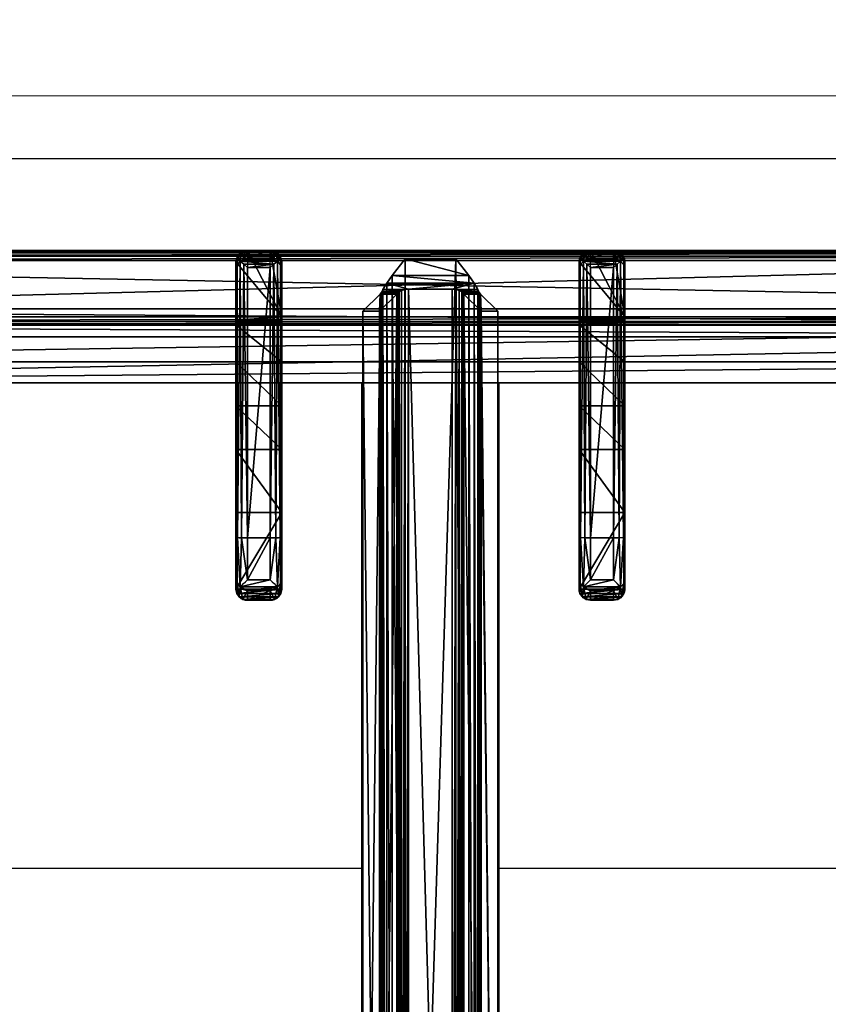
# Model space of a CAD drawing. Header units: millimetres. Extents: x 103872 to 294171, y 5570 to 32737.
# Tile 30 of 117: x 107233 to 107410, y 11869 to 12084. Entities that reach past the tile are written whole.
import ezdxf

# ---------------------------------------------------------------- set-up
doc = ezdxf.new("R2010")
doc.units = ezdxf.units.MM
doc.header["$LTSCALE"] = 2.5
doc.linetypes.add('CONTINUA', pattern=[0])
doc.layers.add('CKD Equipments', color=252, linetype='Continuous', lineweight=0)
doc.layers.add('Dimension', color=40, linetype='Continuous', lineweight=0)
for name, color, linetype in [('IQ_200_3D', 1, 'Continuous'), ('IQ_204_2D', 7, 'CONTINUA'), ('IQ_204_3D', 7, 'Continuous')]:
    doc.layers.add(name, color=color, linetype=linetype)

# ---------------------------------------------------------------- blocks, each defined once
blk = doc.blocks.new('ELECTROLUX-MC7-TOPFYERBRURNERS4')
at = {"layer": 'IQ_200_3D', "color": 8, "invisible_edges": 5}
blk.add_3dface([(800, -80.5, 900), (779.66, -117.26, 900), (779.66, -619.74, 900), (800, -655, 900)], dxfattribs=at)
at = {"layer": 'IQ_204_2D', "color": 8}
for p, q in [((780, -651.5), (780, -85.5)), ((708.09, -326), (705.96, -326)), ((708.09, -326), (717.24, -326)), ((717.24, -326), (777.53, -326)), ((703.52, -333.5), (703.52, -328.5)), ((703.52, -328.5), (705.63, -328.5)), ((705.63, -328.5), (705.63, -333.5)), ((717.19, -328.5), (707.98, -328.5)), ((707.98, -333.5), (707.98, -328.5)), ((717.19, -328.5), (717.19, -333.5)), ((778, -328.5), (717.19, -328.5)), ((778, -328.5), (778, -333.5)), ((780, -328.5), (780, -333.5)), ((780, -328.5), (780, -333.5)), ((705.63, -333.5), (703.52, -333.5)), ((707.98, -333.5), (717.19, -333.5)), ((717.19, -333.5), (778, -333.5)), ((705.96, -336), (708.09, -336)), ((717.24, -336), (708.09, -336)), ((777.53, -336), (717.24, -336)), ((605, -353.5), (751.02, -353.5)), ((605, -383.5), (751.02, -383.5)), ((705.96, -401), (708.09, -401)), ((717.24, -401), (708.09, -401)), ((777.53, -401), (717.24, -401)), ((703.52, -403.5), (703.52, -408.5)), ((705.63, -403.5), (703.52, -403.5)), ((705.63, -408.5), (705.63, -403.5)), ((707.98, -403.5), (717.19, -403.5)), ((707.98, -403.5), (707.98, -408.5)), ((717.19, -403.5), (778, -403.5)), ((717.19, -408.5), (717.19, -403.5)), ((778, -408.5), (778, -403.5)), ((780, -408.5), (780, -403.5)), ((780, -408.5), (780, -403.5)), ((703.52, -408.5), (705.63, -408.5)), ((717.19, -408.5), (707.98, -408.5)), ((778, -408.5), (717.19, -408.5)), ((708.09, -411), (705.96, -411)), ((708.09, -411), (717.24, -411)), ((717.24, -411), (777.53, -411))]:
    blk.add_line(p, q, dxfattribs=at)
blk.add_lwpolyline([(751.02, -112.48), (448.98, -112.48), (448.98, -624.52), (751.02, -624.52)], close=True, dxfattribs=at)
for points in [[(555, -353.5), (555, -222.25, -1), (645, -222.25), (645, -353.5)], [(645, -383.5), (645, -512.25, -1), (555, -512.25), (555, -383.5)]]:
    blk.add_lwpolyline(points, format="xyb", dxfattribs=at)
for centre, major_axis, ratio, start_param, end_param in [((708.09, -328.5), (1.92, 1.92), 0.8391, 1.592613, 2.268928), ((708.09, -328.5), (0, 2.5), 0.84544, 0, 0.894481), ((708.09, -328.5), (-2.5, 2.5), 0.02182, 0.872665, 1.54898), ((717.24, -328.5), (0, 2.5), 0.02182, 0, 1.570796), ((777.53, -328.5), (0, 2.5), 0.948965, -0.895145, 0), ((708.09, -333.5), (-1.92, 1.92), 0.8391, 0.872665, 1.54898), ((708.09, -333.5), (2.5, 2.5), 0.02182, 1.592613, 2.268928), ((717.24, -333.5), (0, 2.5), 0.02182, 1.570796, 3.141593), ((708.09, -333.5), (0, 2.5), 0.84544, 2.247111, 3.141593), ((777.53, -333.5), (0, 2.5), 0.948965, 3.141593, 4.036737)]:
    blk.add_ellipse(centre, major_axis=major_axis, ratio=ratio, start_param=start_param, end_param=end_param, dxfattribs=at)
at = {"layer": 'IQ_204_2D', "color": 8, "extrusion": (0, 0, -1)}
for centre, major_axis, ratio, start_param, end_param in [((708.09, -403.5), (1.92, 1.92), 0.8391, 4.014257, 4.690572), ((708.09, -403.5), (0, 2.5), 0.84544, -0.894481, 0), ((708.09, -403.5), (-2.5, 2.5), 0.02182, 4.734206, 5.410521), ((717.24, -403.5), (0, 2.5), 0.02182, 4.712389, 6.283185), ((777.53, -403.5), (0, 2.5), 0.948965, 0, 0.895145), ((708.09, -408.5), (-1.92, 1.92), 0.8391, 4.734206, 5.410521), ((708.09, -408.5), (2.5, 2.5), 0.02182, 4.014257, 4.690572), ((717.24, -408.5), (0, 2.5), 0.02182, 3.141593, 4.712389), ((708.09, -408.5), (0, 2.5), 0.84544, 3.141593, 4.036074), ((777.53, -408.5), (0, 2.5), 0.948965, 2.246448, 3.141593)]:
    blk.add_ellipse(centre, major_axis=major_axis, ratio=ratio, start_param=start_param, end_param=end_param, dxfattribs=at)
at = {"layer": 'IQ_204_2D', "color": 8}
for points, knots in [([(705.96, -326), (705.81, -326), (705.65, -326.01), (705.34, -326.08), (705.18, -326.13), (704.88, -326.25), (704.74, -326.33), (704.47, -326.52), (704.35, -326.62), (704.13, -326.84), (704.03, -326.97), (703.85, -327.24), (703.77, -327.39), (703.65, -327.7), (703.6, -327.86), (703.54, -328.18), (703.52, -328.34), (703.52, -328.5)], [3.776921, 3.776921, 3.776921, 3.776921, 4.248957, 4.248957, 4.720993, 4.720993, 5.193029, 5.193029, 5.665065, 5.665065, 6.135831, 6.135831, 6.606596, 6.606596, 7.077361, 7.077361, 7.548126, 7.548126, 7.548126, 7.548126]), ([(779.38, -326.94), (779.21, -327.14), (779.01, -327.37), (778.67, -327.75), (778.53, -327.9), (778.26, -328.21), (778.13, -328.36), (778, -328.5)], [11.858599, 11.858599, 11.858599, 11.858599, 12.773425, 12.773425, 13.35037, 13.35037, 13.927314, 13.927314, 13.927314, 13.927314]), ([(780, -328.5), (779.99, -328.36), (779.97, -328.21), (779.91, -327.9), (779.86, -327.75), (779.69, -327.37), (779.55, -327.14), (779.38, -326.94)], [0, 0, 0, 0, 0.576945, 0.576945, 1.153889, 1.153889, 2.068716, 2.068716, 2.068716, 2.068716]), ([(703.52, -333.5), (703.52, -333.66), (703.54, -333.82), (703.6, -334.14), (703.65, -334.3), (703.77, -334.61), (703.85, -334.76), (704.03, -335.03), (704.13, -335.16), (704.35, -335.38), (704.47, -335.48), (704.74, -335.67), (704.88, -335.75), (705.18, -335.87), (705.34, -335.92), (705.65, -335.98), (705.81, -336), (705.96, -336)], [15.096253, 15.096253, 15.096253, 15.096253, 15.567018, 15.567018, 16.037783, 16.037783, 16.508548, 16.508548, 16.979314, 16.979314, 17.45135, 17.45135, 17.923386, 17.923386, 18.395422, 18.395422, 18.867458, 18.867458, 18.867458, 18.867458]), ([(778, -333.5), (778.13, -333.64), (778.26, -333.79), (778.53, -334.09), (778.67, -334.25), (779.01, -334.63), (779.21, -334.86), (779.38, -335.06)], [0, 0, 0, 0, 0.576945, 0.576945, 1.153889, 1.153889, 2.068716, 2.068716, 2.068716, 2.068716]), ([(779.38, -335.06), (779.55, -334.86), (779.69, -334.63), (779.86, -334.25), (779.91, -334.09), (779.97, -333.79), (779.99, -333.64), (780, -333.5)], [11.858599, 11.858599, 11.858599, 11.858599, 12.773425, 12.773425, 13.35037, 13.35037, 13.927314, 13.927314, 13.927314, 13.927314]), ([(703.52, -403.5), (703.52, -403.34), (703.54, -403.18), (703.6, -402.86), (703.65, -402.7), (703.77, -402.39), (703.85, -402.24), (704.03, -401.97), (704.13, -401.84), (704.35, -401.62), (704.47, -401.52), (704.74, -401.33), (704.88, -401.25), (705.18, -401.13), (705.34, -401.08), (705.65, -401.02), (705.81, -401), (705.96, -401)], [15.096253, 15.096253, 15.096253, 15.096253, 15.567018, 15.567018, 16.037783, 16.037783, 16.508548, 16.508548, 16.979314, 16.979314, 17.45135, 17.45135, 17.923386, 17.923386, 18.395422, 18.395422, 18.867458, 18.867458, 18.867458, 18.867458]), ([(778, -403.5), (778.13, -403.36), (778.26, -403.21), (778.53, -402.91), (778.67, -402.75), (779.01, -402.37), (779.21, -402.14), (779.38, -401.94)], [0, 0, 0, 0, 0.576945, 0.576945, 1.153889, 1.153889, 2.068716, 2.068716, 2.068716, 2.068716]), ([(779.38, -401.94), (779.55, -402.14), (779.69, -402.37), (779.86, -402.75), (779.91, -402.91), (779.97, -403.21), (779.99, -403.36), (780, -403.5)], [11.858599, 11.858599, 11.858599, 11.858599, 12.773425, 12.773425, 13.35037, 13.35037, 13.927314, 13.927314, 13.927314, 13.927314]), ([(705.96, -411), (705.81, -411), (705.65, -410.99), (705.34, -410.92), (705.18, -410.87), (704.88, -410.75), (704.74, -410.67), (704.47, -410.48), (704.35, -410.38), (704.13, -410.16), (704.03, -410.03), (703.85, -409.76), (703.77, -409.61), (703.65, -409.3), (703.6, -409.14), (703.54, -408.82), (703.52, -408.66), (703.52, -408.5)], [3.776921, 3.776921, 3.776921, 3.776921, 4.248957, 4.248957, 4.720993, 4.720993, 5.193029, 5.193029, 5.665065, 5.665065, 6.135831, 6.135831, 6.606596, 6.606596, 7.077361, 7.077361, 7.548126, 7.548126, 7.548126, 7.548126]), ([(779.38, -410.06), (779.21, -409.86), (779.01, -409.63), (778.67, -409.25), (778.53, -409.09), (778.26, -408.79), (778.13, -408.64), (778, -408.5)], [11.858599, 11.858599, 11.858599, 11.858599, 12.773425, 12.773425, 13.35037, 13.35037, 13.927314, 13.927314, 13.927314, 13.927314]), ([(780, -408.5), (779.99, -408.64), (779.97, -408.79), (779.91, -409.09), (779.86, -409.25), (779.69, -409.63), (779.55, -409.86), (779.38, -410.06)], [0, 0, 0, 0, 0.576945, 0.576945, 1.153889, 1.153889, 2.068716, 2.068716, 2.068716, 2.068716])]:
    blk.add_open_spline(points, degree=3, knots=knots, dxfattribs=at)
at = {"layer": 'IQ_204_3D', "color": 8}
mesh = blk.add_polyface(dxfattribs=at)
corners = [(779.78, -85.71, 904.1), (780, -85.5, 900), (779.52, -84.72, 904.14), (779.73, -84.5, 900), (778, -83.5, 900), (778.78, -83.98, 904.14), (779, -83.77, 900), (777.79, -83.72, 904.1), (779.48, -85.71, 905.06), (779.29, -84.85, 905), (778.65, -85.21, 905.73), (778.76, -85.71, 905.75), (778.65, -84.21, 905), (777.79, -84.02, 905.06), (778.29, -84.85, 905.73), (777.79, -84.74, 905.75), (777.79, -85.71, 906), (422.21, -85.71, 906), (422.21, -84.74, 905.75), (422.21, -84.02, 905.06), (422.21, -83.72, 904.1), (422, -83.5, 900), (765.45, -638.95, 900), (422, -653.5, 900), (434.55, -638.95, 900), (765.45, -98.05, 900), (780, -651.5, 900), (434.55, -98.05, 900), (420, -85.5, 900), (421, -83.77, 900), (779.73, -652.5, 900), (779, -653.23, 900), (778, -653.5, 900), (420, -651.5, 900), (420.27, -652.5, 900), (421, -653.23, 900), (420.27, -84.5, 900), (421.22, -83.98, 904.14), (420.48, -84.72, 904.14), (420.22, -85.71, 904.1), (421.35, -84.21, 905), (421.71, -84.85, 905.73), (420.71, -84.85, 905), (420.52, -85.71, 905.06), (421.35, -85.21, 905.73), (421.24, -85.71, 905.75), (422.21, -651.29, 906), (421.24, -651.29, 905.75), (420.52, -651.29, 905.06), (420.22, -651.29, 904.1), (420.48, -652.28, 904.14), (421.22, -653.02, 904.14), (422.21, -653.28, 904.1), (420.71, -652.15, 905), (421.35, -651.79, 905.73), (421.35, -652.79, 905), (422.21, -652.98, 905.06), (421.71, -652.15, 905.73), (422.21, -652.26, 905.75), (435.55, -637.95, 899.73), (435.55, -99.05, 899.73), (436.28, -99.78, 899), (436.28, -637.22, 899), (438.88, -634.62, 902.5), (438.88, -102.38, 902.5), (436.31, -637.19, 905.06), (436.31, -99.81, 905.06), (432.81, -96.31, 906), (432.81, -640.69, 906), (448.98, -624.52, 885), (448.98, -112.48, 885), (444.36, -107.86, 885), (444.36, -629.14, 885), (777.79, -653.28, 904.1), (777.79, -652.98, 905.06), (777.79, -651.29, 906), (777.79, -652.26, 905.75), (763.72, -637.22, 899), (764.45, -637.95, 899.73), (764.45, -99.05, 899.73), (763.72, -99.78, 899), (767.19, -640.69, 906), (767.19, -96.31, 906), (778.78, -653.02, 904.14), (779.52, -652.28, 904.14), (779.78, -651.29, 904.1), (778.65, -652.79, 905), (778.29, -652.15, 905.73), (779.29, -652.15, 905), (779.48, -651.29, 905.06), (778.65, -651.79, 905.73), (778.76, -651.29, 905.75), (761.12, -634.62, 902.5), (751.02, -624.52, 885), (763.69, -637.19, 905.06), (755.64, -629.14, 885), (755.64, -107.86, 885), (751.02, -112.48, 885), (761.12, -102.38, 902.5), (763.69, -99.81, 905.06)]
mesh.append_faces([[corners[k] for k in face] for face in [(16, 10, 14), (17, 41, 44), (46, 54, 57), (75, 87, 90)]], dxfattribs={"color": 8})
mesh.append_faces([[corners[k] for k in face] for face in [(4, 5, 6), (8, 10, 11), (16, 11, 10), (15, 16, 14), (7, 19, 13), (13, 18, 15), (28, 38, 36), (19, 41, 18), (17, 18, 41), (45, 17, 44), (39, 48, 43), (43, 47, 45), (23, 51, 35), (48, 54, 47), (46, 47, 54), (58, 46, 57), (52, 74, 56), (76, 56, 74), (26, 84, 30), (74, 87, 76), (85, 88, 84), (88, 87, 86), (75, 76, 87), (91, 75, 90), (85, 8, 89), (11, 89, 8)]], dxfattribs={"vtx0": -1, "color": 8})
mesh.append_faces([[corners[k] for k in face] for face in [(16, 15, 17), (22, 23, 24), (25, 26, 22), (27, 21, 25), (21, 28, 29), (6, 1, 4), (4, 25, 21), (24, 28, 27), (35, 33, 23), (26, 25, 1), (23, 22, 32), (17, 45, 46), (75, 81, 46), (81, 16, 82), (46, 67, 17), (17, 82, 16), (93, 72, 69), (72, 93, 95), (70, 71, 97), (97, 95, 93)]], dxfattribs={"vtx0": -1, "vtx1": -1, "color": 8})
mesh.append_faces([[corners[k] for k in face] for face in [(21, 27, 28), (4, 1, 25), (26, 32, 22), (24, 23, 33)]], dxfattribs={"vtx0": -1, "vtx1": -1, "vtx2": -1, "color": 8})
mesh.append_faces([[corners[k] for k in face] for face in [(17, 15, 18), (24, 33, 28), (46, 45, 47), (75, 58, 76), (16, 91, 11)]], dxfattribs={"vtx0": -1, "vtx2": -1, "color": 8})
mesh.append_faces([[corners[k] for k in face] for face in [(0, 1, 2), (5, 2, 6), (8, 0, 9), (5, 12, 2), (5, 7, 12), (12, 13, 14), (12, 14, 9), (2, 9, 0), (10, 9, 14), (19, 18, 13), (4, 21, 7), (30, 31, 26), (34, 33, 35), (20, 21, 37), (38, 37, 36), (19, 20, 40), (38, 42, 37), (38, 39, 42), (42, 43, 44), (42, 44, 40), (37, 40, 20), (41, 40, 44), (48, 47, 43), (28, 33, 39), (49, 33, 50), (51, 50, 35), (48, 49, 53), (51, 55, 50), (51, 52, 55), (55, 56, 57), (55, 57, 53), (50, 53, 49), (54, 53, 57), (24, 27, 59), (61, 62, 60), (63, 64, 65), (67, 68, 66), (69, 70, 63), (61, 71, 62), (73, 74, 52), (58, 56, 76), (32, 73, 23), (62, 77, 59), (22, 24, 78), (27, 25, 60), (80, 61, 79), (73, 32, 83), (84, 83, 30), (74, 73, 86), (88, 89, 90), (88, 86, 84), (83, 84, 86), (92, 93, 63), (68, 81, 65), (92, 63, 94), (72, 95, 62), (95, 96, 77), (98, 97, 92), (81, 82, 94), (98, 92, 99), (77, 80, 78), (25, 22, 79), (0, 8, 85), (91, 89, 11), (80, 96, 61), (70, 97, 64), (64, 98, 66), (82, 67, 99), (1, 0, 26)]], dxfattribs={"vtx1": -1, "color": 8})
mesh.append_faces([[corners[k] for k in face] for face in [(31, 32, 26), (75, 46, 58), (75, 16, 81), (81, 68, 46), (68, 67, 46), (67, 82, 17), (70, 69, 71), (72, 71, 69), (71, 96, 97), (96, 95, 97), (16, 75, 91)]], dxfattribs={"vtx1": -1, "vtx2": -1, "color": 8})
mesh.append_faces([[corners[k] for k in face] for face in [(1, 3, 2), (4, 7, 5), (2, 3, 6), (8, 9, 10), (7, 13, 12), (12, 9, 2), (13, 15, 14), (7, 20, 19), (21, 20, 7), (6, 3, 1), (28, 36, 29), (21, 29, 37), (28, 39, 38), (37, 29, 36), (19, 40, 41), (39, 43, 42), (42, 40, 37), (43, 45, 44), (39, 49, 48), (33, 49, 39), (33, 34, 50), (23, 52, 51), (50, 34, 35), (48, 53, 54), (52, 56, 55), (55, 53, 50), (56, 58, 57), (27, 60, 59), (62, 59, 60), (64, 66, 65), (68, 65, 66), (70, 64, 63), (71, 72, 62), (73, 52, 23), (77, 78, 59), (24, 59, 78), (25, 79, 60), (61, 60, 79), (32, 31, 83), (26, 85, 84), (83, 31, 30), (74, 86, 87), (73, 83, 86), (85, 89, 88), (88, 90, 87), (89, 91, 90), (93, 69, 63), (81, 94, 65), (63, 65, 94), (95, 77, 62), (96, 80, 77), (97, 93, 92), (82, 99, 94), (92, 94, 99), (80, 79, 78), (22, 78, 79), (96, 71, 61), (97, 98, 64), (98, 99, 66), (67, 66, 99), (0, 85, 26)]], dxfattribs={"vtx2": -1, "color": 8})
mesh = blk.add_polyface(dxfattribs=at)
corners = [(707.98, -333.5, 934.6), (706.44, -326.93, 933.98), (706.44, -335.06, 933.98), (707.98, -328.5, 934.6), (705.63, -328.5, 932.53), (705.63, -333.5, 932.53), (703.71, -334.46, 920.55), (703.52, -333.5, 920.59), (704.24, -335.27, 920.43), (707.18, -335.75, 933.14), (705.96, -336, 920), (708.09, -336, 932.1), (705.03, -335.81, 920.24), (703.52, -328.5, 920.59), (703.71, -327.54, 920.55), (707.18, -326.25, 933.14), (704.24, -326.73, 920.43), (705.03, -326.19, 920.24), (705.96, -326, 920), (708.09, -326, 932.1), (717.24, -336, 932.5), (722.73, -336, 912.68), (775.79, -336, 932.5), (746.02, -336, 885), (763.72, -336, 899), (736.51, -336, 900.63), (755.64, -336, 885), (764.17, -336, 899.53), (764.77, -336, 899.88), (777.5, -336, 900), (765.45, -336, 900), (722.73, -326, 912.68), (746.02, -326, 885), (736.51, -326, 900.63), (717.24, -326, 932.5), (777.5, -326, 900), (765.45, -326, 900), (775.79, -326, 932.5), (764.77, -326, 899.88), (764.17, -326, 899.53), (755.64, -326, 885), (763.72, -326, 899), (778.27, -328.5, 933.1), (780, -328.5, 900), (778.1, -327.7, 933.81), (778.75, -326.33, 900), (777.64, -326.94, 934.45), (779.66, -327.25, 900), (776.82, -326.25, 933.58), (780, -333.5, 900), (778.27, -333.5, 933.1), (779.66, -334.75, 900), (778.75, -335.66, 900), (717.19, -327.25, 934.67), (717.19, -328.5, 935), (717.21, -326.33, 933.75), (776.98, -327.7, 934.87), (776.27, -328.5, 935), (717.19, -333.5, 935), (776.27, -333.5, 935), (777.64, -335.06, 934.45), (776.98, -334.3, 934.87), (778.1, -334.3, 933.81), (776.82, -335.75, 933.58), (717.21, -335.66, 933.75), (717.19, -334.75, 934.67)]
mesh.append_faces([[corners[k] for k in face] for face in [(5, 6, 2), (5, 7, 6), (6, 8, 2), (13, 4, 14), (16, 14, 1), (1, 14, 4), (42, 43, 44), (45, 46, 47), (46, 45, 48), (46, 44, 47), (44, 43, 47), (1, 55, 15), (48, 55, 46), (46, 53, 56), (57, 56, 54), (50, 62, 49), (49, 62, 51), (63, 52, 60), (52, 51, 60), (60, 51, 62), (61, 65, 60), (59, 58, 61), (60, 64, 63), (9, 64, 2)]], dxfattribs={"color": 8})
mesh.append_faces([[corners[k] for k in face] for face in [(0, 1, 2), (15, 16, 1), (16, 15, 17), (19, 17, 15), (32, 25, 33), (35, 48, 45), (35, 30, 36), (3, 53, 1), (53, 55, 1), (55, 53, 46), (58, 65, 61), (65, 64, 60), (64, 65, 2), (65, 0, 2)]], dxfattribs={"vtx0": -1, "color": 8})
mesh.append_faces([[corners[k] for k in face] for face in [(20, 21, 22), (23, 24, 25), (25, 22, 21), (30, 22, 28), (12, 17, 10), (17, 12, 16), (6, 14, 8), (8, 16, 12), (18, 34, 31), (37, 31, 34), (51, 29, 49), (49, 30, 43)]], dxfattribs={"vtx0": -1, "vtx1": -1, "color": 8})
mesh.append_faces([[corners[k] for k in face] for face in [(25, 28, 22), (37, 38, 33), (35, 43, 30)]], dxfattribs={"vtx0": -1, "vtx1": -1, "vtx2": -1, "color": 8})
mesh.append_faces([[corners[k] for k in face] for face in [(37, 33, 31), (33, 39, 41), (34, 15, 55), (34, 55, 48), (58, 54, 3), (54, 58, 59), (20, 63, 64), (20, 64, 9)]], dxfattribs={"vtx0": -1, "vtx2": -1, "color": 8})
mesh.append_faces([[corners[k] for k in face] for face in [(1, 4, 2), (2, 8, 9), (10, 11, 12), (12, 9, 8), (4, 13, 5), (18, 17, 19), (11, 10, 20), (29, 22, 30), (7, 13, 6), (10, 18, 21), (25, 21, 33), (19, 34, 18), (35, 36, 37), (40, 32, 41), (37, 48, 35), (43, 42, 49), (45, 47, 35), (19, 15, 34), (37, 34, 48), (0, 58, 3), (57, 54, 59), (42, 44, 50), (46, 60, 44), (60, 46, 61), (59, 61, 57), (62, 50, 44), (22, 29, 63), (22, 63, 20), (11, 20, 9), (26, 23, 40), (24, 26, 41), (36, 30, 38), (24, 41, 27), (39, 38, 27)]], dxfattribs={"vtx1": -1, "color": 8})
mesh.append_faces([[corners[k] for k in face] for face in [(10, 21, 20), (24, 27, 25), (27, 28, 25), (13, 14, 6), (14, 16, 8), (36, 38, 37), (38, 39, 33), (32, 33, 41), (47, 43, 35), (29, 30, 49), (3, 54, 53), (58, 0, 65)]], dxfattribs={"vtx1": -1, "vtx2": -1, "color": 8})
mesh.append_faces([[corners[k] for k in face] for face in [(0, 3, 1), (4, 5, 2), (11, 9, 12), (13, 7, 5), (23, 26, 24), (17, 18, 10), (18, 31, 21), (32, 23, 25), (21, 31, 33), (42, 50, 49), (51, 52, 29), (54, 56, 53), (46, 56, 61), (60, 62, 44), (61, 56, 57), (29, 52, 63), (23, 32, 40), (26, 40, 41), (30, 28, 38), (41, 39, 27), (38, 28, 27)]], dxfattribs={"vtx2": -1, "color": 8})
mesh = blk.add_polyface(dxfattribs=at)
corners = [(433.32, -379.61, 880), (766.68, -379.61, 880), (433.32, -383.23, 880), (766.68, -383.23, 880), (433.32, -353.77, 880), (766.68, -353.77, 880), (433.32, -357.39, 880), (766.68, -357.39, 880), (770.45, -357.54, 894.07), (429.55, -357.54, 894.07), (770.7, -357.75, 894.84), (428.97, -357.94, 895.59), (771.03, -357.94, 895.59), (429.3, -357.75, 894.84), (428.57, -358.13, 896.29), (771.43, -358.13, 896.29), (429.55, -361.16, 894.07), (770.45, -375.84, 894.07), (429.55, -375.84, 894.07), (770.5, -375.79, 894.26), (429.44, -375.74, 894.46), (770.56, -375.74, 894.46), (429.5, -375.79, 894.26), (429.37, -375.68, 894.65), (770.63, -375.68, 894.65), (429.55, -379.46, 894.07), (421.82, -362.96, 900), (425.49, -360.12, 899.11), (421.82, -374.04, 900), (425.49, -376.88, 899.11), (428.44, -363.73, 896.5), (427.13, -358.95, 897.99), (428.77, -362.18, 895.96), (429.07, -361.65, 895.39), (429.44, -361.26, 894.46), (429.5, -361.21, 894.26), (429.37, -361.32, 894.65), (428.53, -362.91, 896.36), (428.44, -373.27, 896.5), (428.53, -374.09, 896.36), (428.57, -378.87, 896.29), (428.77, -374.82, 895.96), (428.97, -379.06, 895.59), (429.3, -379.25, 894.84), (429.07, -375.35, 895.39), (427.13, -378.05, 897.99), (778.18, -362.96, 900), (774.51, -360.12, 899.11), (772.87, -358.95, 897.99), (770.45, -361.16, 894.07), (770.56, -361.26, 894.46), (770.5, -361.21, 894.26), (770.63, -361.32, 894.65), (770.93, -361.65, 895.39), (771.23, -362.18, 895.96), (771.47, -362.91, 896.36), (771.56, -363.73, 896.5), (771.56, -373.27, 896.5), (771.47, -374.09, 896.36), (770.93, -375.35, 895.39), (771.23, -374.82, 895.96), (770.45, -379.46, 894.07), (771.03, -379.06, 895.59), (770.7, -379.25, 894.84), (771.43, -378.87, 896.29), (772.87, -378.05, 897.99), (778.18, -374.04, 900), (774.51, -376.88, 899.11)]
mesh.append_faces([[corners[k] for k in face] for face in [(28, 27, 29), (39, 40, 38), (29, 31, 45), (26, 47, 27), (15, 31, 48), (48, 27, 47), (32, 55, 37), (56, 37, 55), (38, 58, 39), (60, 39, 58), (40, 65, 45), (66, 29, 67), (67, 45, 65), (48, 56, 15), (46, 67, 47), (47, 65, 48)]], dxfattribs={"vtx0": -1, "color": 8})
mesh.append_faces([[corners[k] for k in face] for face in [(8, 9, 10), (11, 12, 13), (13, 10, 9), (17, 18, 19), (20, 21, 22), (22, 19, 18), (11, 32, 14), (32, 11, 33), (9, 34, 13), (13, 33, 11), (40, 41, 42), (23, 43, 44), (43, 20, 25), (18, 25, 22), (22, 25, 20), (44, 42, 41), (6, 49, 16), (50, 35, 51), (35, 50, 34), (52, 34, 50), (51, 16, 49), (2, 61, 25), (62, 43, 63), (43, 62, 42), (64, 42, 62), (63, 25, 61), (56, 65, 57), (62, 60, 64), (60, 62, 59), (61, 21, 63), (63, 59, 62), (15, 54, 12), (52, 10, 53), (10, 50, 8), (49, 8, 51), (51, 8, 50), (53, 12, 54)]], dxfattribs={"vtx0": -1, "vtx1": -1, "color": 8})
mesh.append_faces([[corners[k] for k in face] for face in [(25, 18, 0), (38, 45, 31), (56, 48, 65), (8, 49, 7)]], dxfattribs={"vtx0": -1, "vtx2": -1, "color": 8})
mesh.append_faces([[corners[k] for k in face] for face in [(0, 1, 2), (4, 5, 6), (5, 4, 8), (14, 15, 11), (4, 6, 9), (1, 0, 17), (23, 24, 20), (2, 25, 0), (26, 27, 28), (14, 30, 31), (40, 45, 38), (27, 31, 29), (46, 47, 26), (31, 27, 48), (7, 49, 6), (36, 34, 52), (52, 53, 36), (54, 32, 53), (54, 55, 32), (30, 37, 56), (33, 36, 53), (57, 38, 56), (57, 58, 38), (59, 44, 60), (59, 24, 44), (41, 39, 60), (3, 61, 2), (40, 42, 64), (64, 65, 40), (29, 45, 67), (46, 26, 66), (67, 65, 47), (56, 55, 15), (5, 8, 7), (3, 1, 61)]], dxfattribs={"vtx1": -1, "color": 8})
mesh.append_faces([[corners[k] for k in face] for face in [(4, 9, 8), (15, 12, 11), (12, 10, 13), (6, 16, 9), (0, 18, 17), (24, 21, 20), (21, 19, 22), (16, 35, 9), (35, 34, 9), (34, 36, 13), (36, 33, 13), (32, 37, 14), (30, 38, 31), (39, 41, 40), (23, 20, 43), (43, 42, 44), (35, 16, 51), (43, 25, 63), (17, 19, 61), (19, 21, 61), (21, 24, 63), (24, 59, 63), (60, 58, 64), (55, 54, 15), (52, 50, 10), (10, 12, 53), (1, 17, 61)]], dxfattribs={"vtx1": -1, "vtx2": -1, "color": 8})
mesh.append_faces([[corners[k] for k in face] for face in [(1, 3, 2), (5, 7, 6), (37, 30, 14), (15, 14, 31), (32, 33, 53), (38, 30, 56), (24, 23, 44), (44, 41, 60), (66, 28, 29), (26, 28, 66), (46, 66, 67), (65, 64, 57), (58, 57, 64)]], dxfattribs={"vtx2": -1, "color": 8})
mesh = blk.add_polyface(dxfattribs=at)
corners = [(707.98, -408.5, 934.6), (706.44, -401.94, 933.98), (706.44, -410.07, 933.98), (707.98, -403.5, 934.6), (705.63, -403.5, 932.53), (705.63, -408.5, 932.53), (703.71, -409.46, 920.55), (703.52, -408.5, 920.59), (704.24, -410.27, 920.43), (707.18, -410.75, 933.14), (705.96, -411, 920), (708.09, -411, 932.1), (705.03, -410.81, 920.24), (703.52, -403.5, 920.59), (703.71, -402.54, 920.55), (707.18, -401.25, 933.14), (704.24, -401.73, 920.43), (705.03, -401.19, 920.24), (705.96, -401, 920), (708.09, -401, 932.1), (717.24, -411, 932.5), (722.73, -411, 912.68), (775.79, -411, 932.5), (746.02, -411, 885), (763.72, -411, 899), (736.51, -411, 900.63), (755.64, -411, 885), (764.17, -411, 899.53), (764.77, -411, 899.88), (777.5, -411, 900), (765.45, -411, 900), (722.73, -401, 912.68), (746.02, -401, 885), (736.51, -401, 900.63), (717.24, -401, 932.5), (777.5, -401, 900), (765.45, -401, 900), (775.79, -401, 932.5), (764.77, -401, 899.88), (764.17, -401, 899.53), (755.64, -401, 885), (763.72, -401, 899), (778.27, -403.5, 933.1), (780, -403.5, 900), (778.1, -402.7, 933.81), (778.75, -401.34, 900), (777.64, -401.94, 934.45), (779.66, -402.25, 900), (776.82, -401.25, 933.58), (780, -408.5, 900), (778.27, -408.5, 933.1), (779.66, -409.75, 900), (778.75, -410.67, 900), (717.19, -402.25, 934.67), (717.19, -403.5, 935), (717.21, -401.34, 933.75), (776.98, -402.7, 934.87), (776.27, -403.5, 935), (717.19, -408.5, 935), (776.27, -408.5, 935), (777.64, -410.06, 934.45), (776.98, -409.3, 934.87), (778.1, -409.3, 933.81), (776.82, -410.75, 933.58), (717.21, -410.67, 933.75), (717.19, -409.75, 934.67)]
mesh.append_faces([[corners[k] for k in face] for face in [(5, 6, 2), (5, 7, 6), (6, 8, 2), (13, 4, 14), (16, 14, 1), (1, 14, 4), (42, 43, 44), (45, 46, 47), (46, 45, 48), (46, 44, 47), (44, 43, 47), (1, 55, 15), (48, 55, 46), (46, 53, 56), (57, 56, 54), (50, 62, 49), (49, 62, 51), (63, 52, 60), (52, 51, 60), (60, 51, 62), (61, 65, 60), (59, 58, 61), (60, 64, 63), (9, 64, 2)]], dxfattribs={"color": 8})
mesh.append_faces([[corners[k] for k in face] for face in [(0, 1, 2), (15, 16, 1), (16, 15, 17), (19, 17, 15), (32, 25, 33), (35, 48, 45), (35, 30, 36), (3, 53, 1), (53, 55, 1), (55, 53, 46), (58, 65, 61), (65, 64, 60), (64, 65, 2), (65, 0, 2)]], dxfattribs={"vtx0": -1, "color": 8})
mesh.append_faces([[corners[k] for k in face] for face in [(20, 21, 22), (23, 24, 25), (25, 22, 21), (30, 22, 28), (12, 17, 10), (17, 12, 16), (6, 14, 8), (8, 16, 12), (18, 34, 31), (37, 31, 34), (51, 29, 49), (49, 30, 43)]], dxfattribs={"vtx0": -1, "vtx1": -1, "color": 8})
mesh.append_faces([[corners[k] for k in face] for face in [(25, 28, 22), (37, 38, 33), (35, 43, 30)]], dxfattribs={"vtx0": -1, "vtx1": -1, "vtx2": -1, "color": 8})
mesh.append_faces([[corners[k] for k in face] for face in [(37, 33, 31), (33, 39, 41), (34, 15, 55), (34, 55, 48), (58, 54, 3), (54, 58, 59), (20, 63, 64), (20, 64, 9)]], dxfattribs={"vtx0": -1, "vtx2": -1, "color": 8})
mesh.append_faces([[corners[k] for k in face] for face in [(1, 4, 2), (2, 8, 9), (10, 11, 12), (12, 9, 8), (4, 13, 5), (18, 17, 19), (11, 10, 20), (29, 22, 30), (7, 13, 6), (10, 18, 21), (25, 21, 33), (19, 34, 18), (35, 36, 37), (40, 32, 41), (37, 48, 35), (43, 42, 49), (45, 47, 35), (19, 15, 34), (37, 34, 48), (0, 58, 3), (57, 54, 59), (42, 44, 50), (46, 60, 44), (60, 46, 61), (59, 61, 57), (62, 50, 44), (22, 29, 63), (22, 63, 20), (11, 20, 9), (26, 23, 40), (24, 26, 41), (36, 30, 38), (24, 41, 27), (39, 38, 27)]], dxfattribs={"vtx1": -1, "color": 8})
mesh.append_faces([[corners[k] for k in face] for face in [(10, 21, 20), (24, 27, 25), (27, 28, 25), (13, 14, 6), (14, 16, 8), (36, 38, 37), (38, 39, 33), (32, 33, 41), (47, 43, 35), (29, 30, 49), (3, 54, 53), (58, 0, 65)]], dxfattribs={"vtx1": -1, "vtx2": -1, "color": 8})
mesh.append_faces([[corners[k] for k in face] for face in [(0, 3, 1), (4, 5, 2), (11, 9, 12), (13, 7, 5), (23, 26, 24), (17, 18, 10), (18, 31, 21), (32, 23, 25), (21, 31, 33), (42, 50, 49), (51, 52, 29), (54, 56, 53), (46, 56, 61), (60, 62, 44), (61, 56, 57), (29, 52, 63), (23, 32, 40), (26, 40, 41), (30, 28, 38), (41, 39, 27), (38, 28, 27)]], dxfattribs={"vtx2": -1, "color": 8})
blk = doc.blocks.new('ARCH')
at = {"layer": 'CKD Equipments', "color": 8}
blk.add_line((115762.15, 12053.55, -880), (116417.15, 12053.55, -880), dxfattribs=at)
blk.add_lwpolyline([(115769.16, 12567.32), (115769.16, 12067.32), (116470.3, 12067.32), (116470.3, 12567.32), (115769.16, 12567.32), (115794.16, 12567.32), (115794.16, 12067.32)], dxfattribs=at)
for points, invisible_edges in [([(116417.15, 12053.55, -230), (115864.15, 12053.55, -156), (115764.15, 12053.55, 20), (116417.15, 12053.55, 20)], 3), ([(115864.15, 12053.55, -156), (116417.15, 12053.55, -230), (115864.15, 12053.55, -230)], 1)]:
    blk.add_3dface(points, dxfattribs=dict(at, invisible_edges=invisible_edges))
blk.add_3dface([(116417.15, 11253.55, -230), (115864.15, 11253.55, -230), (115864.15, 12053.55, -230), (116417.15, 12053.55, -230)], dxfattribs=at)
at = {"layer": 'CKD Equipments', "color": 8, "rotation": 90}
blk.add_blockref('ELECTROLUX-MC7-TOPFYERBRURNERS4', (115762.15, 11253.55, -880), dxfattribs=at)

msp = doc.modelspace()

# ---------------------------------------------------------------- block references
at = {"layer": 'Dimension'}
msp.add_blockref('ARCH', (-8807.98, 0), dxfattribs=at)

doc.saveas('drawing.dxf')
